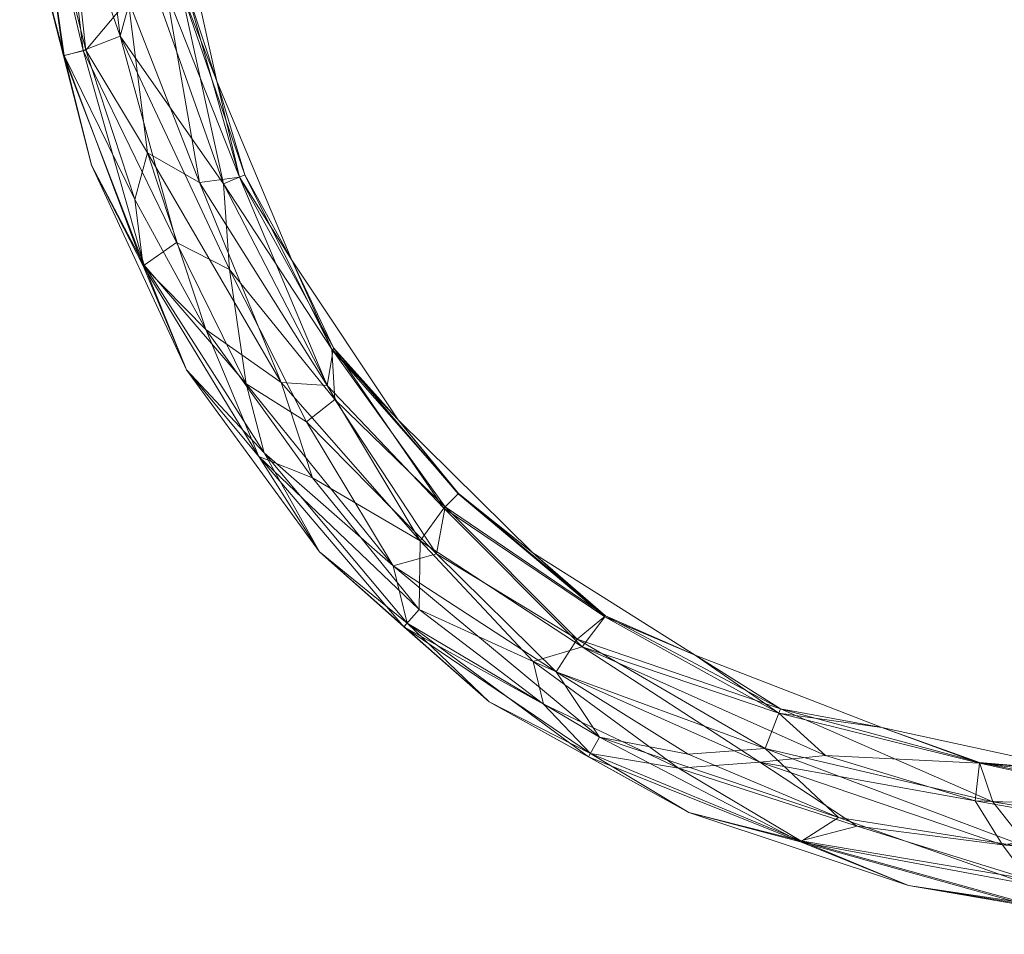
# Model space of a CAD drawing. Header units: millimetres. Extents: x -140 to 132, y -133 to 1091.
# Tile 1 of 144: x -140 to -38, y -133 to -39. Entities that reach past the tile are written whole.
import ezdxf

# ---------------------------------------------------------------- set-up
doc = ezdxf.new("R2010")
doc.units = ezdxf.units.MM
doc.layers.add('M-520-M_DRAINAGE_FW', color=2, linetype='Continuous', lineweight=30)

# ---------------------------------------------------------------- blocks, each defined once
blk = doc.blocks.new('FFAS9088-100500BC0 - Neo Modern 3-Way Rain Shower Kits _ECO_-4362-3D View 1')
at = {"layer": 'M-520-M_DRAINAGE_FW', "lineweight": 9}
mesh = blk.add_polyface(dxfattribs=at)
corners = [(-123.71, -25.82, 58.7), (-126.67, -15.91, 53.51), (-124.54, -5.84, 58.7), (-138.36, -19.89, 54.94), (-139.64, -8.33, 58.7), (-137.47, 3.1, 54.4), (-133.44, 3.78, 51.54), (-135.33, -23.48, 52.22), (-123.04, -35.96, 54.78), (-126.98, -32.44, 51.93), (-135.13, -42.81, 55.9), (-132.25, -54.08, 58.7), (-138.03, -31.53, 58.7), (-124.68, 4.2, 54.78), (-128.83, 1.69, 51.67), (-136.87, 14.69, 58.7), (-129.3, -40.81, 51.24), (-131.95, -19.45, 51.2), (-121.69, 13.72, 58.7), (-119.34, -45.43, 58.7), (-129.33, -13.43, 51.75), (-118.64, -55.99, 52.71), (-116.47, -55.08, 55.66), (-133.09, -42.28, 52.98), (-126.83, -64.38, 54.75), (-123.51, -62.05, 51.59), (-118.04, -64.82, 51.32)]
mesh.append_faces([[corners[k] for k in face] for face in [(0, 1, 2)]], dxfattribs={"vtx0": -1, "vtx1": -1})
mesh.append_faces([[corners[k] for k in face] for face in [(3, 4, 5), (5, 6, 7), (1, 0, 8), (8, 9, 1), (13, 1, 14), (13, 2, 1), (9, 16, 17), (14, 17, 6), (14, 1, 20), (9, 20, 1), (21, 8, 22), (23, 24, 10), (16, 9, 21), (12, 3, 10), (23, 3, 7), (7, 3, 5), (17, 16, 7), (9, 8, 21), (16, 25, 23), (19, 22, 8), (11, 10, 24), (23, 10, 3), (20, 17, 14), (17, 20, 9), (21, 26, 16), (23, 7, 16), (17, 7, 6)]], dxfattribs={"vtx0": -1, "vtx1": -1, "vtx2": -1})
mesh.append_faces([[corners[k] for k in face] for face in [(10, 11, 12), (5, 4, 15), (13, 18, 2), (8, 0, 19), (3, 12, 4)]], dxfattribs={"vtx0": -1, "vtx2": -1})
mesh = blk.add_polyface(dxfattribs=at)
corners = [(-111.6, -63.84, 58.7), (-119.34, -45.43, 58.7), (-117.01, -55.31, 62.81), (-122.49, -35.84, 61.5), (-123.71, -25.82, 58.7), (-125.61, -15.87, 62.5), (-124.54, -5.84, 58.7), (-125.29, 4.29, 63.48), (-124.53, -36.29, 64.4), (-128.41, -13.5, 65.2), (-129.19, 2.98, 65.9), (-132.02, -16.13, 66.2), (-121.11, -55.87, 65.85), (-128.47, -37.02, 66.15), (-138.36, -19.89, 62.47), (-139.64, -8.33, 58.7), (-138.03, -31.53, 58.7), (-137.42, 3.09, 63.07), (-135.06, -42.79, 61.66), (-132.25, -54.08, 58.7), (-133.53, 3.93, 65.83), (-132.84, -42.22, 64.62), (-135.9, -14.42, 65.18), (-126.93, -64.43, 62.46), (-126.48, -52.82, 66.02), (-120.47, -70.98, 65.22), (-127.79, -57.61, 64.64)]
mesh.append_faces([[corners[k] for k in face] for face in [(5, 6, 7), (2, 3, 8), (9, 10, 11), (12, 2, 8), (12, 8, 13), (15, 14, 17), (11, 10, 20), (14, 21, 22), (9, 11, 13), (4, 5, 3), (9, 13, 8), (22, 20, 17), (21, 14, 18), (19, 23, 18), (13, 21, 24), (11, 20, 22), (5, 7, 9), (5, 9, 8), (12, 13, 24), (21, 13, 22), (25, 24, 26), (13, 11, 22), (14, 22, 17), (16, 18, 14), (26, 21, 18), (1, 3, 2), (8, 3, 5), (23, 26, 18), (21, 26, 24)]], dxfattribs={"vtx0": -1, "vtx1": -1, "vtx2": -1})
mesh.append_faces([[corners[k] for k in face] for face in [(3, 1, 4), (5, 4, 6), (14, 15, 16), (18, 16, 19)]], dxfattribs={"vtx0": -1, "vtx2": -1})
mesh.append_faces([[corners[k] for k in face] for face in [(0, 1, 2)]], dxfattribs={"vtx1": -1, "vtx2": -1})
mesh = blk.add_polyface(dxfattribs=at)
corners = [(-123.51, -62.05, 51.59), (-126.83, -64.38, 54.75), (-133.09, -42.28, 52.98), (-122.45, -75.15, 58.7), (-132.25, -54.08, 58.7), (-114.46, -83.67, 53.58), (-108.77, -93.87, 58.7), (-96.71, -94.07, 51.26), (-101.17, -95.32, 51.84), (-110.09, -80.48, 51.2), (-99.75, -101.22, 54.75), (-91.31, -109.31, 58.7), (-94.45, -87.86, 56.04), (-95.81, -89.24, 53.17), (-107.51, -73, 54.66), (-116.32, -76.59, 51.84), (-107.18, -78.2, 52.13), (-111.6, -63.84, 58.7), (-116.47, -55.08, 55.66), (-119.34, -45.43, 58.7), (-100.68, -80.27, 58.7), (-86.81, -93.97, 58.7), (-118.04, -64.82, 51.32), (-118.64, -55.99, 52.71), (-81.05, -114.98, 55.71), (-79.93, -112.95, 52.75), (-129.3, -40.81, 51.24), (-82.23, -102.85, 51.8), (-84.4, -106.22, 51.28), (-79.33, -100.47, 54.96)]
mesh.append_faces([[corners[k] for k in face] for face in [(17, 18, 19)]], dxfattribs={"vtx0": -1, "vtx1": -1})
mesh.append_faces([[corners[k] for k in face] for face in [(0, 1, 2), (7, 8, 9), (5, 3, 1), (12, 13, 14), (8, 10, 5), (6, 5, 10), (15, 5, 1), (16, 14, 13), (17, 14, 18), (16, 22, 23), (11, 10, 24), (15, 9, 8), (22, 9, 15), (15, 0, 22), (8, 25, 10), (7, 16, 13), (22, 0, 26), (27, 7, 13), (7, 28, 8), (23, 18, 14), (14, 16, 23), (9, 16, 7), (20, 12, 14), (13, 12, 29), (0, 15, 1), (5, 15, 8), (9, 22, 16)]], dxfattribs={"vtx0": -1, "vtx1": -1, "vtx2": -1})
mesh.append_faces([[corners[k] for k in face] for face in [(1, 3, 4), (5, 6, 3), (10, 11, 6), (12, 20, 21), (14, 17, 20)]], dxfattribs={"vtx0": -1, "vtx2": -1})
mesh = blk.add_polyface(dxfattribs=at)
corners = [(-107.32, -72.88, 62.37), (-111.6, -63.84, 58.7), (-117.01, -55.31, 62.81), (-122.45, -75.15, 58.7), (-115, -84.06, 62.99), (-126.93, -64.43, 62.46), (-121.11, -55.87, 65.85), (-107.97, -76.75, 65.15), (-120.47, -70.98, 65.22), (-94.48, -87.89, 61.5), (-86.81, -93.97, 58.7), (-100.68, -80.27, 58.7), (-81.72, -103.66, 65.76), (-95.95, -89.37, 64.4), (-98.41, -92.75, 66.16), (-108.77, -93.87, 58.7), (-100.07, -101.58, 61.74), (-91.31, -109.31, 58.7), (-98.5, -99.8, 64.71), (-132.25, -54.08, 58.7), (-109.48, -86.25, 65.53), (-79.38, -100.55, 62.6), (-112.72, -76.46, 66.2), (-126.48, -52.82, 66.02), (-80.86, -114.64, 62.47), (-86.78, -105.16, 66.05), (-127.79, -57.61, 64.64), (-85.7, -109.57, 64.63)]
mesh.append_faces([[corners[k] for k in face] for face in [(15, 4, 3)]], dxfattribs={"vtx0": -1, "vtx1": -1})
mesh.append_faces([[corners[k] for k in face] for face in [(0, 1, 2), (3, 4, 5), (2, 6, 7), (8, 5, 4), (12, 13, 14), (4, 16, 18), (20, 8, 4), (2, 7, 0), (13, 21, 9), (8, 22, 23), (7, 22, 14), (17, 24, 16), (18, 25, 14), (20, 22, 8), (11, 0, 9), (13, 0, 7), (8, 26, 5), (12, 14, 25), (18, 14, 20), (22, 20, 14), (18, 20, 4), (6, 23, 22), (15, 16, 4), (27, 18, 16), (13, 9, 0), (13, 7, 14), (22, 7, 6), (18, 27, 25)]], dxfattribs={"vtx0": -1, "vtx1": -1, "vtx2": -1})
mesh.append_faces([[corners[k] for k in face] for face in [(9, 10, 11), (16, 15, 17), (5, 19, 3), (0, 11, 1)]], dxfattribs={"vtx0": -1, "vtx2": -1})
mesh = blk.add_polyface(dxfattribs=at)
corners = [(-59.23, -123.73, 54.54), (-79.93, -112.95, 52.75), (-55.33, -121.21, 51.68), (-70.75, -120.71, 58.7), (-91.31, -109.31, 58.7), (-81.05, -114.98, 55.71), (-62.87, -114.12, 51.37), (-39.43, -119.59, 51.75), (-35.68, -124.33, 51.29), (-48.11, -128.23, 58.7), (-36.22, -130.14, 55.91), (-82.23, -102.85, 51.8), (-79.33, -100.47, 54.96), (-61.28, -110.02, 54.18), (-24.32, -132.29, 58.7), (-86.81, -93.97, 58.7), (-70.07, -104.5, 58.7), (-40.79, -115.55, 54.96), (-50.86, -111.95, 58.7), (-19.37, -119.84, 53.44), (-29.99, -116.48, 58.7), (-35.87, -128.07, 52.99), (-94.45, -87.86, 56.04), (-95.81, -89.24, 53.17), (-84.4, -106.22, 51.28), (-96.71, -94.07, 51.26), (-70.8, -114.69, 51.48), (-101.17, -95.32, 51.84), (-99.75, -101.22, 54.75), (-22.46, -122.38, 51.64)]
mesh.append_faces([[corners[k] for k in face] for face in [(9, 10, 14), (18, 13, 16), (20, 17, 18)]], dxfattribs={"vtx0": -1, "vtx1": -1})
mesh.append_faces([[corners[k] for k in face] for face in [(0, 1, 2), (6, 7, 8), (9, 0, 10), (11, 12, 13), (17, 13, 18), (13, 12, 16), (6, 11, 13), (7, 17, 19), (13, 17, 7), (21, 0, 2), (1, 0, 5), (15, 12, 22), (11, 23, 12), (6, 13, 7), (8, 2, 6), (24, 11, 6), (24, 25, 11), (8, 21, 2), (26, 24, 6), (1, 27, 24), (26, 1, 24), (3, 5, 0), (1, 5, 28), (26, 2, 1), (2, 26, 6), (21, 10, 0), (7, 29, 8)]], dxfattribs={"vtx0": -1, "vtx1": -1, "vtx2": -1})
mesh.append_faces([[corners[k] for k in face] for face in [(12, 15, 16)]], dxfattribs={"vtx0": -1, "vtx2": -1})
mesh.append_faces([[corners[k] for k in face] for face in [(3, 4, 5), (9, 3, 0)]], dxfattribs={"vtx1": -1, "vtx2": -1})
mesh = blk.add_polyface(dxfattribs=at)
corners = [(-41.26, -119.52, 65.76), (-56.65, -114.83, 65.56), (-63.41, -115.52, 66.2), (-70.75, -120.71, 58.7), (-59.19, -123.61, 63.04), (-80.86, -114.64, 62.47), (-79.38, -100.55, 62.6), (-70.07, -104.5, 58.7), (-86.81, -93.97, 58.7), (-61.46, -110.49, 63.83), (-50.86, -111.95, 58.7), (-71.79, -116.13, 65.2), (-81.72, -103.66, 65.76), (-40.81, -115.64, 62.6), (-95.95, -89.37, 64.4), (-29.99, -116.48, 58.7), (-48.11, -128.23, 58.7), (-24.32, -132.29, 58.7), (-36.2, -130, 61.82), (-35.78, -127.57, 64.81), (-91.31, -109.31, 58.7), (-53.39, -122.11, 65.59), (-19.4, -120.3, 64.39), (-86.78, -105.16, 66.05), (-85.7, -109.57, 64.63), (-38.42, -124.03, 66.08), (-25.38, -122.31, 65.84), (-94.48, -87.89, 61.5), (-100.07, -101.58, 61.74)]
mesh.append_faces([[corners[k] for k in face] for face in [(7, 9, 10)]], dxfattribs={"vtx0": -1, "vtx1": -1})
mesh.append_faces([[corners[k] for k in face] for face in [(0, 1, 2), (3, 4, 5), (5, 4, 11), (9, 6, 12), (10, 9, 13), (12, 6, 14), (1, 0, 13), (9, 7, 6), (19, 4, 18), (21, 11, 4), (0, 22, 13), (12, 1, 9), (11, 2, 23), (5, 11, 24), (2, 11, 21), (21, 19, 25), (0, 2, 25), (19, 21, 4), (12, 23, 2), (11, 23, 24), (16, 18, 4), (21, 25, 2), (0, 25, 26), (8, 27, 6), (2, 1, 12), (9, 1, 13), (5, 24, 28)]], dxfattribs={"vtx0": -1, "vtx1": -1, "vtx2": -1})
mesh.append_faces([[corners[k] for k in face] for face in [(6, 7, 8), (13, 15, 10), (4, 3, 16), (5, 20, 3)]], dxfattribs={"vtx0": -1, "vtx2": -1})
mesh.append_faces([[corners[k] for k in face] for face in [(16, 17, 18)]], dxfattribs={"vtx1": -1, "vtx2": -1})
mesh = blk.add_polyface(dxfattribs=at)
corners = [(4.18, -122.28, 51.97), (24.27, -119.49, 52.46), (19.94, -123.7, 51.22), (11.62, -132.12, 55.91), (23.32, -131.41, 58.7), (-0.23, -133.24, 58.7), (-12.21, -131.87, 54.54), (-24.32, -132.29, 58.7), (-35.87, -128.07, 52.99), (-6.63, -129.35, 52.11), (32.93, -124.67, 51.59), (34.43, -128.44, 54.75), (11.46, -130.03, 52.99), (5, -126.68, 51.28), (-19.37, -119.84, 53.44), (-8.31, -118.24, 58.7), (2.6, -119.28, 54.76), (13.29, -117.46, 58.7), (33.9, -114.39, 58.7), (23.88, -116.93, 55.46), (-29.99, -116.48, 58.7), (-36.22, -130.14, 55.91), (-22.46, -122.38, 51.64), (-40.79, -115.55, 54.96), (-39.43, -119.59, 51.75), (37.9, -119.44, 51.4), (-11.97, -125.73, 51.2), (-35.68, -124.33, 51.29)]
mesh.append_faces([[corners[k] for k in face] for face in [(18, 19, 17), (15, 14, 20)]], dxfattribs={"vtx0": -1, "vtx1": -1})
mesh.append_faces([[corners[k] for k in face] for face in [(0, 1, 2), (5, 6, 3), (8, 9, 6), (10, 11, 12), (2, 10, 13), (14, 15, 16), (12, 6, 9), (8, 6, 21), (0, 22, 14), (1, 16, 19), (12, 11, 3), (23, 20, 14), (24, 14, 22), (1, 25, 2), (16, 1, 0), (9, 26, 13), (16, 0, 14), (26, 0, 13), (17, 19, 16), (8, 27, 9), (26, 27, 22), (4, 3, 11), (12, 3, 6), (7, 21, 6), (13, 10, 12), (27, 26, 9), (9, 13, 12), (2, 13, 0), (26, 22, 0)]], dxfattribs={"vtx0": -1, "vtx1": -1, "vtx2": -1})
mesh.append_faces([[corners[k] for k in face] for face in [(3, 4, 5), (16, 15, 17)]], dxfattribs={"vtx0": -1, "vtx2": -1})
mesh.append_faces([[corners[k] for k in face] for face in [(5, 7, 6)]], dxfattribs={"vtx1": -1, "vtx2": -1})
mesh = blk.add_polyface(dxfattribs=at)
corners = [(13.29, -117.46, 58.7), (2.6, -119.38, 62.81), (23.85, -116.73, 61.49), (-8.31, -118.24, 58.7), (-8.63, -123, 65.68), (7.37, -121.82, 65.27), (-21.39, -125.76, 66.17), (-3.3, -129.55, 65.18), (2.83, -125.56, 66.2), (-29.99, -116.48, 58.7), (-19.24, -118.23, 61.49), (16.09, -127.53, 65.66), (23.48, -122.73, 66.12), (11.55, -131.25, 63.08), (-12.22, -132.11, 62.47), (-0.23, -133.24, 58.7), (23.32, -131.41, 58.7), (-24.32, -132.29, 58.7), (24.16, -118.78, 64.39), (-19.4, -120.3, 64.39), (-40.81, -115.64, 62.6), (-36.2, -130, 61.82), (-19.21, -129.83, 64.62), (-25.38, -122.31, 65.84), (-38.42, -124.03, 66.08), (-35.78, -127.57, 64.81), (-41.26, -119.52, 65.76)]
mesh.append_faces([[corners[k] for k in face] for face in [(9, 10, 3), (16, 13, 15)]], dxfattribs={"vtx0": -1, "vtx1": -1})
mesh.append_faces([[corners[k] for k in face] for face in [(0, 1, 2), (1, 4, 5), (6, 7, 8), (11, 12, 8), (13, 14, 15), (14, 13, 7), (11, 7, 13), (18, 1, 5), (19, 1, 10), (9, 20, 10), (17, 14, 21), (22, 7, 6), (23, 6, 4), (24, 25, 6), (14, 7, 22), (8, 7, 11), (26, 23, 19), (8, 12, 5), (22, 25, 21), (18, 2, 1), (3, 10, 1), (19, 10, 20), (18, 5, 12), (19, 23, 4), (14, 22, 21), (25, 22, 6), (19, 4, 1), (6, 23, 24), (4, 8, 5), (8, 4, 6)]], dxfattribs={"vtx0": -1, "vtx1": -1, "vtx2": -1})
mesh.append_faces([[corners[k] for k in face] for face in [(14, 17, 15)]], dxfattribs={"vtx0": -1, "vtx2": -1})
mesh.append_faces([[corners[k] for k in face] for face in [(0, 3, 1)]], dxfattribs={"vtx1": -1, "vtx2": -1})

msp = doc.modelspace()

# ---------------------------------------------------------------- block references
at = {"layer": 'M-520-M_DRAINAGE_FW', "lineweight": 9}
msp.add_blockref('FFAS9088-100500BC0 - Neo Modern 3-Way Rain Shower Kits _ECO_-4362-3D View 1', (0, 0), dxfattribs=at)

doc.saveas('drawing.dxf')
